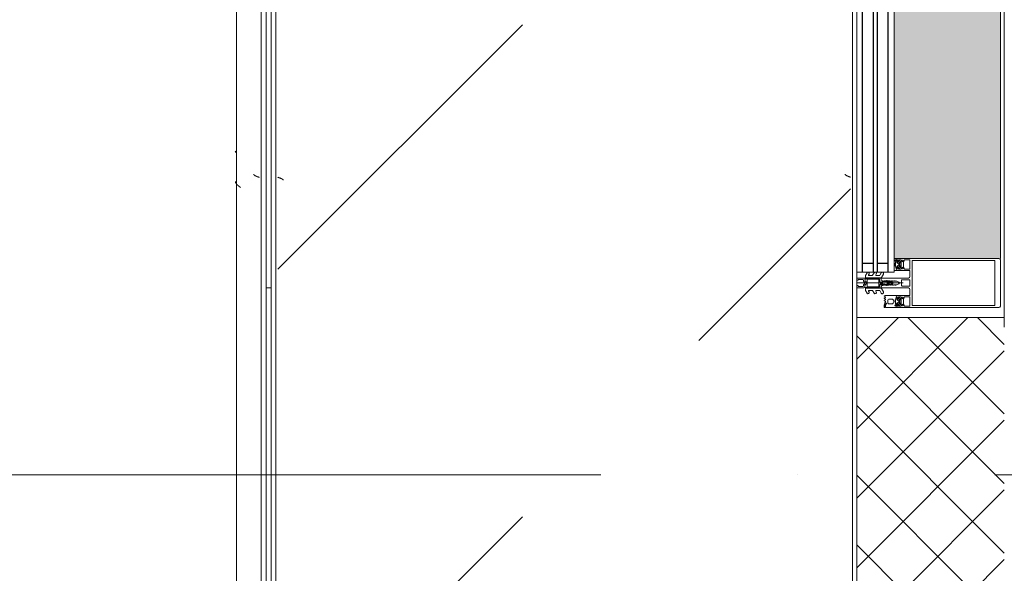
# Model space of a CAD drawing. Header units: millimetres. Extents: x -3267 to 40126, y 29201 to 102288.
# Tile 204 of 256: x 8825 to 9826, y 51319 to 51881. Entities that reach past the tile are written whole.
import ezdxf

# ---------------------------------------------------------------- set-up
doc = ezdxf.new("R2010")
doc.units = ezdxf.units.MM
doc.linetypes.add('4_ Штрихпунктир_ 10 х 2 мм', pattern=[1400, 1000, -200, 0, -200])
for name, color, linetype, lineweight in [('A-DETL-GENF-OTLN', 7, 'Continuous', 9), ('A-GLAZ-CURT-OTLN', 7, 'Continuous', 9), ('A-GLAZ-CWMG-OTLN', 7, 'Continuous', 9), ('A-WALL-____-MCUT', 7, 'Continuous', 9), ('A-WALL-____-OTLN', 7, 'Continuous', 9), ('A-WALL-____-PATT', 7, 'Continuous', 9), ('M-EQPM-____-OTLN', 7, 'Continuous', 9), ('S-GRID-____-OTLN', 7, 'Continuous', 9)]:
    doc.layers.add(name, color=color, linetype=linetype, lineweight=lineweight)

# ---------------------------------------------------------------- blocks, each defined once
blk = doc.blocks.new('АРФ_Витраж_Остекление - SI_38mm_TripGlz-5839709-ВКК_02_К1_З_ЭОМ_кабель_')
at = {"layer": 'A-GLAZ-CURT-OTLN', "color": 253, "true_color": 0xaaaaaa}
for p, q in [((-404, 0), (-404, -38)), ((-404, -38), (404, -38))]:
    blk.add_line(p, q, dxfattribs=at)
at = {"layer": 'A-GLAZ-CURT-OTLN', "color": 253, "lineweight": 25, "true_color": 0xaaaaaa}
for p, q in [((-404, -6), (404, -6)), ((-395, -6), (-395, -17)), ((-404, -17), (404, -17)), ((-404, -21), (404, -21)), ((-395, -21), (-395, -32)), ((-404, -32), (404, -32))]:
    blk.add_line(p, q, dxfattribs=at)
blk = doc.blocks.new('Rectangular Mullion - FWS-50-HI_Mull_CovCap-20mm_Mull-105mm_zoloto-5843217-ВКК_02_К1_З_ЭОМ_кабель_')
at = {"layer": 'A-GLAZ-CWMG-OTLN', "true_color": 0xf8f3e1}
blk.add_hatch(color=7, dxfattribs=at).paths.add_polyline_path([(8096, 51920), (8096, 52700), (7988, 52700), (7988, 51920), (8080.3, 51920)])
at = {"layer": 'A-GLAZ-CWMG-OTLN', "color": 253, "true_color": 0xaaaaaa}
blk.add_line((8096, 51920), (8096, 52700), dxfattribs=at)
blk = doc.blocks.new('Rectangular Mullion - HI_CovCap-20mm_Mull-105mm-V275-ВКК_02_К1_З_ЭОМ_кабель_')
at = {"layer": 'A-DETL-GENF-OTLN', "color": 253, "true_color": 0xaaaaaa}
for p, q in [((-25, 144.5), (-25, 130.7)), ((23.5, 146), (-23.5, 146)), ((25, 130.7), (25, 144.5)), ((-25, 136), (-25, 59.4)), ((-22.9, 135.4), (-22.9, 59.4)), ((22.9, 136), (22.9, 59.4)), ((25, 136), (25, 59.4)), ((-12.6, 53.5), (-12.6, 41.4)), ((-5, 25.5), (-5, 52.5)), ((-3.2, 46.1), (-3.2, 53.5)), ((-2.7, 54), (2.7, 54)), ((3.2, 53.5), (3.2, 46.1)), ((5, 52.5), (5, 25.5)), ((12.6, 41.4), (12.6, 53.5)), ((-22.3, 40.8), (-22.9, 40.8)), ((-22.9, 40.2), (-21.6, 40.2)), ((-21.8, 44.5), (-22.6, 43.5)), ((-22.2, 46.3), (-21.2, 47.4)), ((-21.2, 42.9), (-21.2, 41.7)), ((-19.5, 43.4), (-20.7, 43.4)), ((-20.7, 41.2), (-20.4, 41.2)), ((-20.5, 47.7), (-17.1, 47.7)), ((-20.2, 41.3), (-19.2, 43)), ((-17.6, 44), (-20, 44)), ((-18.4, 43), (-17.4, 41.3)), ((-16.9, 43.4), (-18.1, 43.4)), ((-17.2, 41.2), (-16.9, 41.2)), ((-16.4, 47.4), (-15.4, 46.3)), ((-16.4, 41.7), (-16.4, 42.9)), ((-15, 43.5), (-15.8, 44.5)), ((-14.6, 40.8), (-15.3, 40.8)), ((2.7, 45.6), (-2.7, 45.6)), ((0, 47.3), (0, 0)), ((14.6, 40.8), (15.3, 40.8)), ((15, 43.5), (15.8, 44.5)), ((15.4, 46.3), (16.4, 47.4)), ((16.4, 41.7), (16.4, 42.9)), ((16.9, 43.4), (18.1, 43.4)), ((17.2, 41.2), (16.9, 41.2)), ((17.1, 47.7), (20.5, 47.7)), ((18.4, 43), (17.4, 41.3)), ((17.6, 44), (20, 44)), ((20.2, 41.3), (19.2, 43)), ((19.5, 43.4), (20.7, 43.4)), ((20.7, 41.2), (20.4, 41.2)), ((21.2, 47.4), (22.2, 46.3)), ((21.2, 42.9), (21.2, 41.7)), ((22.9, 40.2), (21.6, 40.2)), ((21.8, 44.5), (22.6, 43.5)), ((22.3, 40.8), (22.9, 40.8)), ((-23.1, 29.3), (-20.9, 30.3)), ((-22.3, 39.6), (-22.6, 39.1)), ((-21.2, 32.6), (-21.2, 35.6)), ((-21.1, 39.6), (-21.1, 39.8)), ((-20.5, 39.5), (-20.7, 39.4)), ((-17.4, 31.6), (-20.2, 31.6)), ((-20, 39.2), (-20, 39.3)), ((-19.3, 39.2), (-19.5, 39.1)), ((-19.2, 37.6), (-18.4, 37.6)), ((-18.8, 39), (-18.8, 39.2)), ((-18.2, 39.2), (-18.3, 39.1)), ((-17.6, 39.2), (-17.7, 39.3)), ((-17, 39.6), (-17.1, 39.4)), ((-16.5, 39.7), (-16.6, 39.7)), ((-16.4, 35.6), (-16.4, 32.6)), ((-2.2, 31), (-2.4, 30.9)), ((-2.4, 30.5), (-2.2, 30.4)), ((-1.9, 34.5), (-2.1, 32.8)), ((-0.9, 36.5), (-1.7, 35.1)), ((-1.3, 33.7), (-1.3, 33.8)), ((-1.2, 31.1), (0.7, 31.1)), ((-1.1, 34.5), (-0.4, 35.7)), ((-0.6, 32.5), (-0.6, 32.4)), ((0.8, 33), (-0.1, 33)), ((0.4, 35.7), (1.1, 34.5)), ((0.6, 32.3), (0.9, 32.3)), ((1, 31.8), (0.7, 32.1)), ((1.7, 35.1), (0.9, 36.5)), ((1.3, 33.8), (1.3, 33.7)), ((2.1, 32.8), (1.9, 34.5)), ((2.5, 30.9), (2.2, 31)), ((2.3, 30.4), (2.5, 30.5)), ((16.5, 39.7), (16.6, 39.7)), ((17, 39.6), (17.1, 39.4)), ((17.6, 39.2), (17.7, 39.3)), ((18.2, 39.2), (18.3, 39.1)), ((18.8, 39), (18.8, 39.2)), ((19.3, 39.2), (19.5, 39.1)), ((20, 39.2), (20, 39.3)), ((20.5, 39.5), (20.7, 39.4)), ((21.1, 39.6), (21.1, 39.8)), ((22.3, 39.6), (22.6, 39.1)), ((-24.8, 29.2), (-23.5, 29.2)), ((-24.8, 28.3), (-24.8, 28.2)), ((-24.6, 28), (-23.9, 28)), ((-23.6, 28.9), (-24.2, 28.9)), ((-18.4, 29), (-18, 28.1)), ((-17.4, 28.1), (-17, 29)), ((-16.2, 29), (-15.8, 28.1)), ((-15.2, 28.1), (-14.8, 29)), ((-14, 29), (-13.6, 28.1)), ((-7.7, 23.5), (-10.3, 25)), ((-9.1, 27.2), (-5.6, 25.2)), ((-7.5, 19.8), (-7.5, 23.1)), ((-5.4, 9.3), (-5.4, 24.8)), ((-3.5, 25), (-4.5, 25)), ((-3.9, 22), (-3.9, 11)), ((-3.4, 22.5), (3.4, 22.5)), ((-3.3, 23.5), (-1.9, 23.5)), ((-1.7, 23.7), (-1.7, 24.9)), ((-1.4, 24.5), (-1.4, 24)), ((0.3, 26.2), (-1.1, 26.2)), ((-1.1, 23.8), (-0.5, 24.2)), ((0.4, 25), (0.2, 25)), ((0.3, 25.3), (0.6, 25.5)), ((0.5, 24.2), (1.4, 23.6)), ((1.9, 23.5), (3.3, 23.5)), ((4.5, 25), (3.5, 25)), ((3.9, 11), (3.9, 22)), ((4.3, 22.5), (4.3, 9.4)), ((5.4, 24.8), (5.4, 9.3)), ((5.7, 25.2), (9.1, 27.2)), ((7.5, 23.1), (7.5, 19.8)), ((10.3, 25), (7.8, 23.5)), ((-7.7, 16.2), (-10.4, 17.8)), ((-7.6, 8.9), (-10.4, 10.5)), ((-9.1, 19.9), (-8.2, 19.4)), ((-9.1, 12.6), (-8.2, 12.1)), ((-7.5, 12.6), (-7.5, 15.8)), ((3.4, 10.5), (-3.4, 10.5)), ((7.5, 15.8), (7.5, 12.6)), ((10.4, 10.5), (7.6, 8.9)), ((10.4, 17.8), (7.8, 16.2)), ((8.3, 19.4), (9.1, 19.9)), ((8.3, 12.1), (9.1, 12.6)), ((-5.9, 8.8), (-7.4, 8.8)), ((-5, 1), (-5, 6.7)), ((-2.7, 8.4), (-4, 8.4)), ((-3.7, 1.7), (-3.7, 6)), ((-2.7, 7), (-2.1, 7)), ((-1.7, 9), (-2, 8.7)), ((-1.4, 7.3), (-0.7, 8)), ((0.7, 8), (1.4, 7.3)), ((2, 8.7), (1.7, 9)), ((2.1, 7), (2.7, 7)), ((3.3, 8.4), (2.7, 8.4)), ((3.7, 6), (3.7, 1.7)), ((7.4, 8.8), (5.9, 8.8))]:
    blk.add_line(p, q, dxfattribs=at)
at = {"layer": 'A-DETL-GENF-OTLN', "color": 253, "true_color": 0xaaaaaa, "flags": 128}
for points in [[(22.9, 130.7), (22.9, 140.2), (-22.9, 140.2), (-22.9, 130.7)], [(-19.1, 45.1), (-23.5, 45.1), (-23.5, 42.4), (-22.3, 42.4), (-22.3, 41.8), (-23.1, 41), (-25, 41), (-25, 57.8), (-25, 61)], [(22.9, 61), (22.9, 57.8), (22.9, 56.3), (11.2, 56.3), (-11.2, 56.3), (-22.9, 56.3), (-22.9, 57.8), (-22.9, 61)], [(25, 61), (25, 57.8), (25, 41), (23.1, 41), (22.3, 41.8), (22.3, 42.4), (23.5, 42.4), (23.5, 45.1), (19.1, 45.1)], [(-19.1, 54), (-23.5, 54), (-23.5, 48.3), (-22.3, 48.3), (-22.3, 47.7), (-22.9, 47.1)], [(-14.7, 47.1), (-15.3, 47.7), (-15.3, 48.3), (-14.1, 48.3), (-14.1, 54), (-18.6, 54)], [(-6.5, 54), (-11.2, 54), (-12.1, 54)], [(12.1, 54), (11.2, 54), (6.5, 54)], [(18.6, 54), (14.1, 54), (14.1, 48.3), (15.3, 48.3), (15.3, 47.7), (14.7, 47.1)], [(22.9, 47.1), (22.3, 47.7), (22.3, 48.3), (23.5, 48.3), (23.5, 54), (19.1, 54)], [(-23.5, 40.8), (-25, 40.8), (-25, 29.4)], [(-22.5, 43.1), (-22, 42.8), (-22, 42.7)], [(-13.1, 40.9), (-14.4, 40.9), (-15.3, 41.8), (-15.3, 42.4), (-14.1, 42.4), (-14.1, 45.1), (-18.6, 45.1)], [(-16, 40.2), (-14.7, 40.1), (-16, 40.1), (-16, 39.9)], [(-15.6, 42.7), (-15.6, 42.8), (-15.1, 43.1)], [(-13, 28.1), (-12.6, 28.9), (-12.6, 40.8), (-14, 40.8)], [(-0.9, 42.8), (-2, 40.8), (-2, 39.8), (-2.5, 39.5), (-2, 39.3), (-2, 38), (-2.5, 37.7), (-2, 37.5), (-2, 36.2), (-2.5, 35.9), (-2, 35.7), (-2, 34.4), (-2.5, 34.1), (-2, 33.9), (-2, 32.6), (-2.5, 32.3), (-2, 32.1), (-2, 30.8), (-2.5, 30.5), (-2, 30.3), (-2, 29), (-2.5, 28.7), (-2, 28.5), (-2, 27.2), (-2.5, 26.9), (-2.5, 26)], [(2.5, 26), (2, 26.3), (2, 27.5), (2.5, 27.8), (2, 28.1), (2, 29.3), (2.5, 29.6), (2, 29.9), (2, 31.1), (2.5, 31.4), (2, 31.7), (2, 32.9), (2.5, 33.2), (2, 33.5), (2, 34.7), (2.5, 35), (2, 35.3), (2, 36.5), (2.5, 36.8), (2, 37.1), (2, 38.3), (2.5, 38.6), (2, 38.9), (2, 40.8), (0.9, 42.8)], [(12.6, 38), (12.6, 40.8), (14, 40.8)], [(18.6, 45.1), (14.1, 45.1), (14.1, 42.4), (15.3, 42.4), (15.3, 41.8), (14.4, 40.9), (13.1, 40.9)], [(16, 40.2), (14.7, 40.1), (16, 40.1), (16, 39.9)], [(15.6, 42.7), (15.6, 42.8), (15.1, 43.1)], [(22.5, 43.1), (22, 42.8), (22, 42.7)], [(23.5, 40.8), (25, 40.8), (25, 38)], [(-0.3, 32), (0.1, 31.7), (-1.2, 31.6)], [(0.4, 31.8), (0.4, 31.9), (0.4, 32.1)], [(-3.4, 25), (-5, 25), (-5, 9.1)], [(-4.5, 9), (-4.3, 11), (-4.3, 22.5)], [(-1.6, 25.3), (-1.2, 25.6), (-0.2, 25.7), (-0.4, 25.6), (-1.3, 24.8)], [(-0.1, 25.3), (-0.1, 25.4), (0, 25.4)], [(5, 1), (5, 25), (3.4, 25)], [(-2.6, 1), (-2.6, 1.4), (-3.4, 1.4)], [(3.4, 1.4), (2.7, 1.4), (2.7, 1)]]:
    blk.add_lwpolyline(points, dxfattribs=at)
blk.add_lwpolyline([(0, 37), (0, 35.9)], close=True, dxfattribs=at)
at = {"layer": 'A-DETL-GENF-OTLN', "color": 253, "true_color": 0xaaaaaa}
for centre, radius, start, end in [((-23.5, 144.5), 1.5, 90, 180), ((23.5, 144.5), 1.5, 360, 90), ((-18.8, 53.9), 0.256, 12.6804, 167.3196), ((-12.1, 53.5), 0.5, 90, 180), ((-6.5, 52.5), 1.5, 360, 90), ((-2.7, 53.5), 0.5, 90, 180), ((2.7, 53.5), 0.5, 0, 90), ((6.5, 52.5), 1.5, 90, 180), ((12.1, 53.5), 0.5, 0, 90), ((18.8, 53.9), 0.256, 12.6804, 167.3196), ((-23.2, 40.8), 0.3, 180, 0), ((-22.9, 39.5), 0.65, 90, 270), ((-22.6, 46.7), 0.5, 135, 315), ((-22.3, 43.3), 0.3, 140.0103, 239.9951), ((-22.3, 41.1), 0.3, 270.9052, 359.9815), ((-21.4, 39.1), 1, 90.8272, 149.9977), ((-19, 41.9), 3.14, 165.4979, 194.5021), ((-21.2, 44), 0.8, 22.6156, 140.0033), ((-21.6, 39.7), 0.5, 54.9221, 90), ((-21.4, 39.7), 0.339, 3.0025, 90.8217), ((-18.8, 43.7), 4.4, 234.9221, 305.8412), ((-20.5, 46.7), 1, 90, 135), ((-20.7, 42.9), 0.5, 89.9899, 180.0101), ((-20.7, 41.7), 0.5, 179.9897, 270.0103), ((-20, 44.5), 0.5, 202.6224, 269.9997), ((-20.4, 41.5), 0.3, 269.9879, 330.0064), ((-19.5, 43.1), 0.3, 329.9976, 90.0064), ((-18.8, 45), 0.256, 12.6804, 167.3196), ((-18.1, 43.1), 0.3, 89.9987, 209.9973), ((-17.6, 44.5), 0.5, 269.9988, 337.3791), ((-17.2, 41.5), 0.3, 209.995, 270.0107), ((-16.4, 44), 0.8, 40.0031, 157.3772), ((-17.1, 46.7), 1, 45, 90), ((-16.9, 42.9), 0.5, 0.0092, 89.9908), ((-16.9, 41.7), 0.5, 270.009, 359.991), ((-16, 39.9), 0.3, 90, 125.8412), ((-18.6, 41.9), 3.14, 346.8025, 14.483), ((-15.3, 41.1), 0.3, 166.8025, 270), ((-15, 46.7), 0.5, 225, 45), ((-15.2, 43.3), 0.3, 299.9983, 40.0113), ((-14.8, 40.5), 0.33, 270, 54.9099), ((-14.7, 40.6), 0.5, 269.9912, 352.8263), ((-14, 40.5), 0.3, 90.003, 172.8115), ((-13.1, 41.4), 0.5, 270, 0), ((-2.7, 46.1), 0.5, 180, 270), ((0, 42.3), 1, 30, 150), ((2.7, 46.1), 0.5, 270, 0), ((13.1, 41.4), 0.5, 180, 270), ((14, 40.5), 0.3, 7.1885, 89.997), ((14.7, 40.6), 0.5, 187.1737, 270.0088), ((15, 46.7), 0.5, 135, 315), ((14.8, 40.5), 0.33, 125.0901, 270), ((15.3, 43.3), 0.3, 139.9887, 240.0017), ((15.3, 41.1), 0.3, 270, 13.1975), ((18.6, 41.9), 3.14, 165.517, 193.1975), ((16.4, 44), 0.8, 22.6228, 139.9969), ((16, 39.9), 0.3, 54.1588, 90), ((18.8, 43.7), 4.4, 234.1588, 305.0779), ((17.1, 46.7), 1, 90, 135), ((16.9, 42.9), 0.5, 90.0092, 179.9908), ((16.9, 41.7), 0.5, 180.009, 269.991), ((17.6, 44.5), 0.5, 202.6209, 270.0012), ((17.2, 41.5), 0.3, 269.9893, 330.005), ((18.1, 43.1), 0.3, 330.0027, 90.0013), ((18.8, 45), 0.256, 12.6804, 167.3196), ((19.5, 43.1), 0.3, 89.9936, 210.0024), ((20, 44.5), 0.5, 270.0003, 337.3776), ((20.4, 41.5), 0.3, 209.9936, 270.0121), ((21.2, 44), 0.8, 39.9967, 157.3844), ((20.5, 46.7), 1, 45, 90), ((20.7, 42.9), 0.5, 359.9899, 90.0101), ((20.7, 41.7), 0.5, 269.9897, 0.0103), ((21.4, 39.7), 0.339, 89.1783, 176.9975), ((21.6, 39.7), 0.5, 90, 125.0779), ((21.4, 39.1), 1, 30.0023, 89.1728), ((19, 41.9), 3.14, 345.4979, 14.5021), ((22.3, 41.1), 0.3, 180.0185, 269.0948), ((22.6, 46.7), 0.5, 225, 45), ((22.4, 43.3), 0.3, 300.0049, 39.9897), ((23.2, 40.8), 0.3, 180, 0), ((22.9, 39.5), 0.65, 270, 90), ((-22.9, 39.3), 0.4, 270, 330.0063), ((-19.2, 35.6), 2, 89.9974, 180.0026), ((-20.2, 32.6), 1, 179.9928, 270.0072), ((-20.8, 39.6), 0.272, 183.0147, 299.989), ((-20.7, 29.9), 0.35, 298.0748, 113.9984), ((-20.3, 39.2), 0.316, 18.0033, 119.993), ((-19.7, 39.3), 0.3, 197.9991, 314.9995), ((-19.1, 39), 0.316, 32.9896, 135.009), ((-18.5, 39.2), 0.3, 213.0015, 329.9997), ((-18.4, 35.6), 2, 0.0021, 89.9979), ((-17.9, 39.1), 0.316, 48.0026, 149.9974), ((-17.4, 39.4), 0.3, 227.9972, 345.0045), ((-17.4, 32.6), 1, 270.0013, 359.9987), ((-16.7, 39.5), 0.3, 63.0032, 164.9985), ((-16.3, 39.9), 0.3, 243.009, 359.9888), ((-2.3, 30.7), 0.2, 120, 240), ((17.8, 30.3), 20, 173, 178.0497), ((17.8, 30.3), 20, 179.7236, 190.22), ((-0.4, 34.3), 1.5, 150, 173), ((46.6, 30.3), 48, 176, 178.2341), ((-1.2, 31.8), 0.2, 178.2341, 270), ((-1.2, 30.9), 0.2, 90, 179.3132), ((46.6, 30.3), 48, 179.3132, 184.7125), ((0.3, 33.7), 1.6, 150, 176), ((0, 36), 1, 90.0286, 150), ((-0.1, 32.5), 0.5, 90, 180), ((-0.1, 32.4), 0.5, 180, 240), ((0, 35.4), 0.5, 90.0573, 150), ((0, 36), 1, 30, 89.9714), ((0, 35.4), 0.5, 30, 89.9427), ((0.2, 31.9), 0.2, 240, 0), ((0.2, 31.8), 0.2, 270, 0), ((0.6, 32.1), 0.2, 90, 180), ((0.6, 31.9), 0.2, 45, 180), ((0.7, 31.5), 0.4, 270, 45), ((0.8, 33.5), 0.5, 270, 3.8302), ((0.9, 31.8), 0.5, 1.777, 90), ((-0.3, 33.7), 1.6, 4, 30), ((-46.5, 30.3), 48, 354.4962, 1.777), ((-46.5, 30.3), 48, 3.8302, 4), ((0.4, 34.3), 1.5, 7, 30), ((-17.7, 30.3), 20, 349.78, 0.2764), ((-17.7, 30.3), 20, 1.9503, 7), ((2.4, 30.7), 0.2, 300, 60), ((16.3, 39.9), 0.3, 180.0112, 296.991), ((16.7, 39.5), 0.3, 15.0015, 116.9968), ((17.4, 39.4), 0.3, 194.9955, 312.0028), ((17.9, 39.1), 0.316, 30.0026, 131.9974), ((18.5, 39.2), 0.3, 210.0003, 326.9985), ((19.1, 39), 0.316, 44.991, 147.0104), ((19.7, 39.3), 0.3, 225.0005, 342.0009), ((20.3, 39.2), 0.316, 60.007, 161.9967), ((20.8, 39.6), 0.272, 240.011, 356.9853), ((22.9, 39.3), 0.4, 209.9937, 270), ((-24.8, 29.4), 0.2, 180.0083, 269.9961), ((-24.2, 28.3), 0.6, 89.9898, 180.0124), ((-24.6, 28.2), 0.2, 179.962, 270.0227), ((-23.9, 38.7), 10.7, 270.0006, 296.6602), ((-23.6, 35.2), 6.3, 270.0004, 298.0721), ((-23.5, 30.2), 1, 270.0045, 293.9938), ((-18.9, 28.7), 0.51, 31.8069, 116.6614), ((-17.7, 28.3), 0.3, 209.9964, 330.0036), ((-16.6, 28.8), 0.41, 29.9985, 150.0015), ((-15.5, 28.3), 0.3, 209.9964, 330.0036), ((-14.4, 28.8), 0.41, 30.0052, 149.9948), ((-13.3, 28.3), 0.3, 209.9964, 330.0036), ((-9.7, 26.1), 1.3, 154.4117, 240), ((-9.7, 26), 1.3, 60, 150), ((-9.7, 18.8), 1.3, 60, 150), ((-8, 23.1), 0.5, 360, 60), ((-5.9, 24.8), 0.5, 360, 60), ((-4.5, 25.5), 0.5, 180, 270), ((-3.3, 22.5), 1, 90, 180), ((-3.4, 22), 0.5, 90, 180), ((-3.5, 26), 1, 270, 0), ((-3.4, 26.5), 1.5, 270, 10.22), ((-1.9, 23.7), 0.2, 270, 0), ((-1.2, 24.9), 0.5, 135, 180), ((-0.9, 24.5), 0.5, 135, 180), ((-1.2, 24), 0.2, 180, 300), ((-1.1, 26.4), 0.2, 184.7125, 270), ((-1, 25.5), 0.2, 90, 135), ((-0.4, 25.4), 0.2, 90, 135), ((0, 23.3), 1, 60, 120), ((-0.3, 25.4), 0.2, 360, 90), ((-0.2, 25.5), 0.2, 360, 90), ((0.2, 25.3), 0.3, 180, 270), ((0.2, 25.4), 0.2, 180, 315), ((0.3, 25.8), 0.4, 315, 90), ((0.4, 25.8), 0.8, 270, 354.4962), ((1.9, 24.5), 1, 240, 270), ((3.4, 26.5), 1.5, 169.78, 270), ((3.5, 26), 1, 180, 270), ((3.3, 22.5), 1, 360, 90), ((3.4, 22), 0.5, 360, 90), ((4.5, 25.5), 0.5, 270, 360), ((5.9, 24.8), 0.5, 120, 180), ((8, 23.1), 0.5, 120, 180), ((9.7, 26), 1.3, 30, 120), ((9.7, 18.8), 1.3, 30, 120), ((9.7, 26.1), 1.3, 300, 25.5883), ((-9.8, 18.8), 1.2, 150, 240), ((-9.8, 11.5), 1.2, 150, 240), ((-9.7, 11.5), 1.3, 60, 150), ((-8, 19.8), 0.5, 240, 0), ((-8, 12.6), 0.5, 240, 0), ((-8, 15.8), 0.5, 360, 60), ((-3.4, 11), 0.5, 180, 270), ((3.4, 11), 0.5, 270, 0), ((8, 19.8), 0.5, 180, 300), ((8, 15.8), 0.5, 120, 180), ((8, 12.6), 0.5, 180, 300), ((9.7, 11.5), 1.3, 30, 120), ((9.8, 18.8), 1.2, 300, 30), ((9.8, 11.5), 1.2, 300, 30), ((-7.4, 9.3), 0.5, 240, 270), ((-5.9, 9.3), 0.5, 270, 0), ((-4, 9.1), 1, 180, 216.8699), ((-4, 6.7), 1, 143.1301, 180), ((-4, 1), 1, 180, 270), ((-5.6, 7.9), 1, 323.1301, 36.8699), ((-4, 8.9), 0.5, 174, 270), ((-2.7, 6), 1, 90, 180), ((-3.4, 1.7), 0.3, 180, 270), ((-3.6, 1), 1, 270, 0), ((-2.7, 9.4), 1, 270, 315), ((-2.1, 8), 1, 270, 315), ((0, 7.3), 2.4, 45, 135), ((0, 7.3), 1, 45, 135), ((2.1, 8), 1, 225, 270), ((2.7, 9.4), 1, 225, 270), ((2.7, 6), 1, 360, 90), ((3.7, 1), 1, 180, 270), ((3.3, 9.4), 1, 270, 0), ((3.4, 1.7), 0.3, 270, 0), ((4, 1), 1, 270, 0), ((5.9, 9.3), 0.5, 180, 270), ((7.4, 9.3), 0.5, 270, 300)]:
    blk.add_arc(centre, radius, start, end, dxfattribs=at)
blk = doc.blocks.new('FP_612-ВКК_02_К1_З_ЭОМ_кабель_')
at = {"layer": 'M-EQPM-____-OTLN', "color": 7, "true_color": 0xffffff}
for p, q in [((1589.4, 582.5), (1589.3, 582.5)), ((1589.5, 582.5), (1589.4, 582.5)), ((1589.4, 582.5), (1589.4, 582.5)), ((1589.6, 582.5), (1589.5, 582.5)), ((1589.5, 582.5), (1589.5, 582.5)), ((1589.7, 582.6), (1589.6, 582.6)), ((1589.6, 582.6), (1589.6, 582.5)), ((1589.8, 582.6), (1589.7, 582.6)), ((1589.7, 582.6), (1589.7, 582.6)), ((1589.9, 582.7), (1589.8, 582.7)), ((1589.8, 582.7), (1589.8, 582.6)), ((1590, 582.8), (1589.9, 582.7)), ((1589.9, 582.7), (1589.9, 582.7)), ((1590.1, 582.9), (1590, 582.8)), ((1590, 582.8), (1590, 582.8)), ((1590.2, 583), (1590.1, 582.9)), ((1590.1, 582.9), (1590.1, 582.9)), ((1590.3, 583.1), (1590.2, 583)), ((1590.2, 583), (1590.2, 583)), ((1590.4, 583.3), (1590.3, 583.2)), ((1590.3, 583.2), (1590.3, 583.2)), ((1590.3, 583.2), (1590.3, 583.1)), ((1590.5, 583.4), (1590.4, 583.4)), ((1590.4, 583.4), (1590.4, 583.3)), ((1590.6, 583.6), (1590.5, 583.5)), ((1590.5, 583.5), (1590.5, 583.4)), ((1590.7, 583.8), (1590.6, 583.7)), ((1590.6, 583.7), (1590.6, 583.6)), ((1590.8, 583.9), (1590.7, 583.9)), ((1590.7, 583.9), (1590.7, 583.8)), ((1590.9, 584.1), (1590.8, 584)), ((1590.8, 584), (1590.8, 583.9)), ((1591, 584.3), (1590.9, 584.2)), ((1590.9, 584.2), (1590.9, 584.1)), ((1591.1, 584.5), (1591, 584.4)), ((1591, 584.4), (1591, 584.3)), ((1591.2, 584.7), (1591.1, 584.6)), ((1591.1, 584.6), (1591.1, 584.5)), ((1591.3, 585), (1591.2, 584.9)), ((1591.2, 584.9), (1591.2, 584.7)), ((1591.4, 585.2), (1591.3, 585.1)), ((1591.3, 585.1), (1591.3, 585)), ((1591.5, 585.4), (1591.4, 585.3)), ((1591.4, 585.3), (1591.4, 585.2)), ((1591.6, 585.7), (1591.5, 585.5)), ((1591.5, 585.5), (1591.5, 585.4)), ((1591.7, 585.9), (1591.6, 585.8)), ((1591.6, 585.8), (1591.6, 585.7)), ((1591.8, 586.2), (1591.7, 586)), ((1591.7, 586), (1591.7, 585.9)), ((1591.9, 586.4), (1591.8, 586.3)), ((1591.8, 586.3), (1591.8, 586.2)), ((1592, 586.7), (1591.9, 586.5)), ((1591.9, 586.5), (1591.9, 586.4)), ((1592.1, 587.1), (1592, 586.9)), ((1592, 586.9), (1592, 586.8)), ((1592, 586.8), (1592, 586.7)), ((1592.2, 587.3), (1592.1, 587.2)), ((1592.1, 587.2), (1592.1, 587.1)), ((1592.3, 587.6), (1592.2, 587.5)), ((1592.2, 587.5), (1592.2, 587.3)), ((1592.4, 587.9), (1592.3, 587.7)), ((1592.3, 587.7), (1592.3, 587.6)), ((1592.4, 588), (1592.4, 587.9))]:
    blk.add_line(p, q, dxfattribs=at)
blk = doc.blocks.new('FP_613-ВКК_02_К1_З_ЭОМ_кабель_')
at = {"layer": 'M-EQPM-____-OTLN', "color": 7, "true_color": 0xffffff}
for p, q in [((1594.1, 10.2), (1594, 10.1)), ((1594, 10.1), (1594, 10)), ((1594.2, 10.3), (1594.1, 10.2)), ((1594.1, 10.2), (1594.1, 10.2)), ((1594.3, 10.5), (1594.2, 10.4)), ((1594.2, 10.4), (1594.2, 10.3)), ((1594.4, 10.7), (1594.3, 10.6)), ((1594.3, 10.6), (1594.3, 10.5)), ((1594.5, 10.9), (1594.4, 10.8)), ((1594.4, 10.8), (1594.4, 10.8)), ((1594.4, 10.8), (1594.4, 10.7)), ((1594.6, 11.1), (1594.5, 11)), ((1594.5, 11), (1594.5, 10.9)), ((1594.7, 11.2), (1594.6, 11.1)), ((1594.6, 11.1), (1594.6, 11.1)), ((1594.8, 11.3), (1594.7, 11.2)), ((1594.7, 11.2), (1594.7, 11.2)), ((1594.9, 11.4), (1594.8, 11.4)), ((1594.8, 11.4), (1594.8, 11.3)), ((1595, 11.5), (1594.9, 11.4)), ((1594.9, 11.4), (1594.9, 11.4)), ((1595.1, 11.6), (1595, 11.5)), ((1595, 11.5), (1595, 11.5)), ((1595.2, 11.6), (1595.1, 11.6)), ((1595.1, 11.6), (1595.1, 11.6)), ((1595.3, 11.7), (1595.2, 11.7)), ((1595.2, 11.7), (1595.2, 11.6)), ((1595.4, 11.7), (1595.3, 11.7)), ((1595.3, 11.7), (1595.3, 11.7)), ((1595.5, 11.8), (1595.4, 11.7)), ((1595.4, 11.7), (1595.4, 11.7)), ((1595.6, 11.8), (1595.5, 11.8)), ((1595.5, 11.8), (1595.5, 11.8)), ((1592.6, 6.5), (1592.5, 6.4)), ((1592.5, 6.4), (1592.5, 6.3)), ((1592.7, 6.8), (1592.6, 6.7)), ((1592.6, 6.7), (1592.6, 6.5)), ((1592.8, 7.1), (1592.7, 6.9)), ((1592.7, 6.9), (1592.7, 6.8)), ((1592.9, 7.3), (1592.8, 7.2)), ((1592.8, 7.2), (1592.8, 7.1)), ((1593, 7.6), (1592.9, 7.5)), ((1592.9, 7.5), (1592.9, 7.3)), ((1593.1, 7.9), (1593, 7.7)), ((1593, 7.7), (1593, 7.6)), ((1593.2, 8.1), (1593.1, 8)), ((1593.1, 8), (1593.1, 7.9)), ((1593.3, 8.4), (1593.2, 8.2)), ((1593.2, 8.2), (1593.2, 8.1)), ((1593.4, 8.6), (1593.3, 8.5)), ((1593.3, 8.5), (1593.3, 8.4)), ((1593.5, 8.9), (1593.4, 8.7)), ((1593.4, 8.7), (1593.4, 8.6)), ((1593.6, 9.1), (1593.5, 9)), ((1593.5, 9), (1593.5, 8.9)), ((1593.7, 9.3), (1593.6, 9.2)), ((1593.6, 9.2), (1593.6, 9.1)), ((1593.8, 9.5), (1593.7, 9.4)), ((1593.7, 9.4), (1593.7, 9.3)), ((1593.9, 9.8), (1593.8, 9.6)), ((1593.8, 9.6), (1593.8, 9.5)), ((1594, 10), (1593.9, 9.9)), ((1593.9, 9.9), (1593.9, 9.8))]:
    blk.add_line(p, q, dxfattribs=at)
blk = doc.blocks.new('ПР_Низ пояс - Тип 1-V611-ВКК_02_К1_З_ЭОМ_кабель_')
at = {"layer": 'M-EQPM-____-OTLN', "true_color": 0xffffff}
h = blk.add_hatch(dxfattribs=at)
h.set_pattern_fill('FP_233', style=0, pattern_type=2)
h.set_pattern_definition([(135, (-49910, 6950), (-1000, 1e-13), [50, -1364.214]), (135, (-49410, 6950), (-1000, 1e-13), [50, -1364.214]), (135, (-49410, 7450), (-1000, 1e-13), [50, -1364.214]), (135, (-50124.64, 7664.64), (-1000, 1e-13), [403.55, -1010.664]), (135, (-49624.64, 7664.64), (-1000, 1e-13), [403.55, -1010.664]), (135, (-50124.64, 7164.64), (-1000, 1e-13), [403.55, -1010.664]), (135, (-49624.64, 7164.64), (-1000, 1e-13), [453.55, -960.664])])
h.paths.add_polyline_path([(850, 470.8), (850, 6.3), (2400, 6.3), (2400, 588), (850, 588)])
at = {"layer": 'M-EQPM-____-OTLN', "color": 253, "true_color": 0xaaaaaa}
for p, q in [((850, 595), (2400, 595)), ((850, 590), (2400, 590)), ((850, 4.3), (2400, 4.3)), ((850, 0), (2400, 0))]:
    blk.add_line(p, q, dxfattribs=at)
for name in ['FP_612-ВКК_02_К1_З_ЭОМ_кабель_', 'FP_613-ВКК_02_К1_З_ЭОМ_кабель_']:
    blk.add_blockref(name, (0, 0), dxfattribs=at)
blk = doc.blocks.new('FP_615-ВКК_02_К1_З_ЭОМ_кабель_')
at = {"layer": 'M-EQPM-____-OTLN', "color": 7, "true_color": 0xffffff}
for p, q in [((743.6, 610.3), (743.5, 610.2)), ((743.5, 610.2), (743.5, 610.1)), ((743.7, 610.5), (743.6, 610.4)), ((743.6, 610.4), (743.6, 610.3)), ((743.8, 610.7), (743.7, 610.6)), ((743.7, 610.6), (743.7, 610.5)), ((743.9, 610.9), (743.8, 610.8)), ((743.8, 610.8), (743.8, 610.7)), ((744, 611.1), (743.9, 611)), ((743.9, 611), (743.9, 610.9)), ((744.1, 611.3), (744, 611.2)), ((744, 611.2), (744, 611.1)), ((744.2, 611.4), (744.1, 611.3)), ((744.1, 611.3), (744.1, 611.3)), ((744.3, 611.6), (744.2, 611.5)), ((744.2, 611.5), (744.2, 611.4)), ((744.4, 611.7), (744.3, 611.7)), ((744.3, 611.7), (744.3, 611.6)), ((744.5, 611.9), (744.4, 611.8)), ((744.4, 611.8), (744.4, 611.7)), ((744.6, 612), (744.5, 611.9)), ((744.5, 611.9), (744.5, 611.9)), ((744.7, 612.1), (744.6, 612)), ((744.6, 612), (744.6, 612)), ((744.8, 612.2), (744.7, 612.1)), ((744.7, 612.1), (744.7, 612.1)), ((744.9, 612.3), (744.8, 612.2)), ((744.8, 612.2), (744.8, 612.2)), ((745, 612.3), (744.9, 612.3)), ((744.9, 612.3), (744.9, 612.3)), ((745.1, 612.4), (745, 612.4)), ((745, 612.4), (745, 612.3)), ((745.2, 612.5), (745.1, 612.4)), ((745.1, 612.4), (745.1, 612.4)), ((745.3, 612.5), (745.2, 612.5)), ((745.2, 612.5), (745.2, 612.5)), ((745.4, 612.5), (745.3, 612.5)), ((745.3, 612.5), (745.3, 612.5)), ((745.4, 612.5), (745.4, 612.5)), ((742.4, 607.1), (742.3, 607)), ((742.5, 607.4), (742.4, 607.3)), ((742.4, 607.3), (742.4, 607.1)), ((742.6, 607.7), (742.5, 607.5)), ((742.5, 607.5), (742.5, 607.4)), ((742.7, 607.9), (742.6, 607.8)), ((742.6, 607.8), (742.6, 607.7)), ((742.8, 608.2), (742.7, 608.1)), ((742.7, 608.1), (742.7, 607.9)), ((742.9, 608.5), (742.8, 608.3)), ((742.8, 608.3), (742.8, 608.2)), ((743, 608.7), (742.9, 608.6)), ((742.9, 608.6), (742.9, 608.5)), ((743.1, 609), (743, 608.9)), ((743, 608.9), (743, 608.7)), ((743.2, 609.2), (743.1, 609.1)), ((743.1, 609.1), (743.1, 609)), ((743.3, 609.5), (743.2, 609.4)), ((743.2, 609.4), (743.2, 609.2)), ((743.4, 609.7), (743.3, 609.6)), ((743.3, 609.6), (743.3, 609.5)), ((743.5, 610.1), (743.4, 610)), ((743.4, 610), (743.4, 609.8)), ((743.4, 609.8), (743.4, 609.7))]:
    blk.add_line(p, q, dxfattribs=at)
blk = doc.blocks.new('FP_616-ВКК_02_К1_З_ЭОМ_кабель_')
at = {"layer": 'M-EQPM-____-OTLN', "color": 7, "true_color": 0xffffff}
for p, q in [((735.9, 630.2), (735.8, 630.1)), ((736, 630.3), (735.9, 630.2)), ((736.1, 630.3), (736, 630.3)), ((736.2, 630.4), (736.1, 630.3)), ((736.3, 630.5), (736.2, 630.4)), ((736.4, 630.5), (736.3, 630.5)), ((736.5, 630.6), (736.4, 630.5)), ((736.6, 630.7), (736.5, 630.6)), ((736.7, 630.8), (736.6, 630.7)), ((736.6, 630.7), (736.6, 630.7)), ((736.8, 630.8), (736.7, 630.8)), ((736.9, 630.8), (736.8, 630.8)), ((737, 630.9), (736.9, 630.8)), ((737.1, 630.9), (737, 630.9)), ((737.2, 631), (737.1, 630.9)), ((737.3, 631), (737.2, 631)), ((737.4, 631), (737.3, 631)), ((737.5, 631.1), (737.4, 631)), ((737.6, 631.1), (737.5, 631.1)), ((737.7, 631.1), (737.6, 631.1)), ((737.8, 631.1), (737.7, 631.1)), ((737.9, 631.1), (737.8, 631.1)), ((738, 631.1), (737.9, 631.1)), ((738.1, 631.2), (738, 631.1)), ((738.2, 631.2), (738.1, 631.2)), ((732.2, 626.1), (732.1, 626)), ((732.3, 626.3), (732.2, 626.1)), ((732.4, 626.4), (732.3, 626.3)), ((732.5, 626.5), (732.4, 626.4)), ((732.6, 626.6), (732.5, 626.5)), ((732.7, 626.8), (732.6, 626.6)), ((732.8, 626.9), (732.7, 626.8)), ((732.9, 627), (732.8, 626.9)), ((733, 627.2), (732.9, 627.1)), ((732.9, 627.1), (732.9, 627)), ((733.1, 627.4), (733, 627.2)), ((733.2, 627.5), (733.1, 627.4)), ((733.3, 627.6), (733.2, 627.5)), ((733.4, 627.7), (733.3, 627.6)), ((733.5, 627.8), (733.4, 627.7)), ((733.6, 628), (733.5, 627.8)), ((733.7, 628.1), (733.6, 628)), ((733.8, 628.2), (733.7, 628.1)), ((733.9, 628.3), (733.8, 628.2)), ((734, 628.4), (733.9, 628.3)), ((734.1, 628.5), (734, 628.4)), ((734.2, 628.6), (734.1, 628.5)), ((734.3, 628.7), (734.2, 628.6)), ((734.4, 628.9), (734.3, 628.7)), ((734.5, 629), (734.4, 628.9)), ((734.6, 629.1), (734.5, 629)), ((734.7, 629.2), (734.6, 629.1)), ((734.8, 629.3), (734.7, 629.2)), ((734.9, 629.4), (734.8, 629.3)), ((735, 629.4), (734.9, 629.4)), ((735.1, 629.5), (735, 629.4)), ((735.2, 629.6), (735.1, 629.5)), ((735.3, 629.7), (735.2, 629.6)), ((735.4, 629.8), (735.3, 629.7)), ((735.5, 629.9), (735.4, 629.8)), ((735.6, 630), (735.5, 629.9)), ((735.7, 630), (735.6, 630)), ((735.8, 630.1), (735.7, 630))]:
    blk.add_line(p, q, dxfattribs=at)
blk = doc.blocks.new('ПР_Перед пояса - Тип 1-V614-ВКК_02_К1_З_ЭОМ_кабель_')
at = {"layer": 'M-EQPM-____-OTLN', "color": 253, "true_color": 0xaaaaaa}
for p, q in [((0, 630), (1550, 630)), ((0, 605), (1550, 605)), ((0, 600), (1550, 600))]:
    blk.add_line(p, q, dxfattribs=at)
for name in ['FP_616-ВКК_02_К1_З_ЭОМ_кабель_', 'FP_615-ВКК_02_К1_З_ЭОМ_кабель_']:
    blk.add_blockref(name, (0, 0), dxfattribs=at)
blk = doc.blocks.new('FP_1165-ВКК_02_К1_З_ЭОМ_кабель_')
at = {"layer": 'M-EQPM-____-OTLN', "color": 253, "true_color": 0xaaaaaa}
for p, q in [((767.4, 630.3), (767.3, 630.2)), ((767.5, 630.4), (767.4, 630.3)), ((767.6, 630.5), (767.5, 630.4)), ((767.7, 630.5), (767.6, 630.5)), ((767.8, 630.7), (767.7, 630.6)), ((767.7, 630.6), (767.7, 630.5)), ((767.9, 630.8), (767.8, 630.7)), ((768, 630.8), (767.9, 630.8)), ((768.1, 630.9), (768, 630.8)), ((768.2, 631), (768.1, 630.9)), ((768.3, 631.1), (768.2, 631)), ((768.2, 631), (768.2, 631)), ((768.4, 631.1), (768.3, 631.1)), ((768.5, 631.2), (768.4, 631.1)), ((768.6, 631.2), (768.5, 631.2)), ((768.7, 631.2), (768.6, 631.2)), ((768.8, 631.3), (768.7, 631.2)), ((768.7, 631.2), (768.7, 631.2)), ((768.9, 631.3), (768.8, 631.3)), ((769, 631.3), (768.9, 631.3)), ((1011.4, 631.3), (1011.5, 631.2)), ((1011.5, 631.2), (1011.6, 631.1)), ((1011.6, 631.1), (1011.6, 630.8)), ((1011.6, 630.8), (1011.7, 630.5)), ((1011.7, 630.5), (1011.8, 630.1)), ((1090, 630.2), (1089.9, 630.1)), ((1090.1, 630.3), (1090, 630.2)), ((1090.2, 630.4), (1090.1, 630.3)), ((1090.3, 630.5), (1090.2, 630.4)), ((1090.4, 630.7), (1090.3, 630.6)), ((1090.3, 630.6), (1090.3, 630.5)), ((1090.5, 630.8), (1090.4, 630.7)), ((1090.6, 630.8), (1090.5, 630.8)), ((1090.7, 630.9), (1090.6, 630.8)), ((1090.8, 631), (1090.7, 630.9)), ((1090.7, 630.9), (1090.7, 630.9)), ((1090.9, 631.1), (1090.8, 631)), ((1091, 631.1), (1090.9, 631.1)), ((1091.1, 631.1), (1091, 631.1)), ((1091.2, 631.2), (1091.1, 631.2)), ((1091.1, 631.2), (1091.1, 631.1)), ((1091.3, 631.2), (1091.2, 631.2)), ((1091.4, 631.2), (1091.3, 631.2)), ((1091.5, 631.3), (1091.4, 631.2)), ((1091.6, 631.3), (1091.5, 631.3)), ((1091.5, 631.3), (1091.5, 631.3)), ((1372.5, 631.3), (1372.9, 631.3)), ((1372.9, 631.3), (1373.3, 631.3)), ((1373.3, 631.3), (1373.7, 631.3)), ((1373.7, 631.3), (1374.1, 631.3)), ((1374.1, 631.3), (1374.4, 631.3)), ((1550, 630.1), (630, 630.1)), ((767.3, 630.2), (767.2, 630.1)), ((1089.9, 630.1), (1089.9, 630))]:
    blk.add_line(p, q, dxfattribs=at)
blk = doc.blocks.new('УТ_П_Крышка пояса - Тип 1-10223471-ВКК_02_К1_З_ЭОМ_кабель_')
at = {"layer": 'M-EQPM-____-OTLN', "true_color": 0xaaaaaa}
h = blk.add_hatch(dxfattribs=at)
h.set_pattern_fill('FP_369', color=253, style=0, pattern_type=2)
h.set_pattern_definition([(320.116, (-51260, 7884.43), (-31.8804, -362.8687), [38.035, -418.388]), (264.979, (-51260, 7884.43), (382.1136, 70.1924), [30.356, -333.911]), (10.409, (-51262.66, 7854.2), (350.2335, -292.6756), [32.376, -356.132]), (316.302, (-51158.4, 7884.43), (-84.086, -539.927), [57.037, -627.411]), (6.609, (-51165.4, 7839.44), (494.8554, -472.851), [48.567, -534.241]), (261.148, (-51158.4, 7884.43), (494.8496, -472.857), [45.536, -500.899]), (291.079, (-51183.8, 7833.84), (-204.5313, -301.9806), [37.963, -417.597]), (235.89, (-51183.8, 7833.84), (368.3755, -123.0973), [30.394, -334.332]), (341.523, (-51200.84, 7808.68), (163.8489, -425.0748), [32.367, -356.032]), (307.614, (-51260, 7884.43), (169.11016, -6.15234), [16.721, -313.638, 16.721, -322.758, -335.679]), (307.614, (-51260, 7884.43), (169.11016, -6.15234), [-669.838, 16.721, -318.958]), (277.531, (-51260, 7884.43), (200.36217, -133.088), [16.696, -176.575, 16.696, -305.591, -127.751]), (277.531, (-51260, 7884.43), (200.36217, -133.088), [-515.558, 16.696, -111.055]), (237.393, (-51260, 7997.25), (-11.4573, -270.066), [16.715, -109.913, 16.715, -378.366, -524.242]), (237.393, (-51260, 7997.25), (-11.4573, -270.066), [-521.709, 16.715, -507.527]), (227.382, (-51260, 8047.84), (50.8514, -295.0393), [16.727, -148.004, 16.727, -245.829, -372.545]), (227.382, (-51260, 8047.84), (50.8514, -295.0393), [-427.287, 16.727, -355.819])])
h.paths.add_polyline_path([(630, 595), (1550, 595), (1550, 600), (630, 600)])
at = {"layer": 'M-EQPM-____-OTLN', "color": 253, "true_color": 0xaaaaaa}
for p, q in [((630, 630), (630, 630.1)), ((630, 595), (630, 600))]:
    blk.add_line(p, q, dxfattribs=at)
blk.add_blockref('FP_1165-ВКК_02_К1_З_ЭОМ_кабель_', (0, 0), dxfattribs=at)
blk = doc.blocks.new('Наметкина 10_РД_АРФ_К1_R21_rvt-1-ВКК_02_К1_З_ЭОМ_кабель_')
at = {"layer": 'A-WALL-____-PATT', "true_color": 0xaaaaaa}
h = blk.add_hatch(dxfattribs=at)
h.set_pattern_fill('FP_35', color=253, style=0, pattern_type=2)
h.set_pattern_definition([(45, (0, 0), (-35.35534, 35.35534), []), (135, (0, 0), (-35.35534, -35.35534), [])])
h.paths.add_polyline_path([(8100, 41125), (8100, 42159.7), (7950, 42159.7), (7950, 41125), (8080.3, 41125)])
h.paths.add_polyline_path([(7950, 44260), (8100, 44260), (8100, 45460), (7950, 45460), (7950, 44262.5)])
h.paths.add_polyline_path([(8100, 47460), (8100, 48660), (7950, 48660), (7950, 47460), (8080.3, 47460)])
h.paths.add_polyline_path([(8100, 50660), (8100, 51860), (7950, 51860), (7950, 50660), (8080.3, 50660)])
h.paths.add_polyline_path([(7950, 53760), (8100, 53760), (8100, 54960), (7950, 54960), (7950, 53762.5)])
h.paths.add_polyline_path([(8080.3, 56960), (8100, 56960), (8100, 58160), (7950, 58160), (7950, 56960)])
h.paths.add_polyline_path([(8100, 60160), (8100, 61360), (7950, 61360), (7950, 60160), (8080.3, 60160)])
h.paths.add_polyline_path([(7950, 63360), (8100, 63360), (8100, 64560), (7950, 64560), (7950, 63362.5)])
h.paths.add_polyline_path([(8080.3, 66560), (8100, 66560), (8100, 67760), (7950, 67760), (7950, 66560)])
h.paths.add_polyline_path([(7950, 69760), (8100, 69760), (8100, 70960), (7950, 70960), (7950, 69762.5)])
h.paths.add_polyline_path([(7950, 72960), (8100, 72960), (8100, 74160), (7950, 74160), (7950, 72962.5)])
h.paths.add_polyline_path([(8080.3, 76160), (8100, 76160), (8100, 77370), (7950, 77370), (7950, 76160)])
h.paths.add_polyline_path([(8080.3, 79660), (8100, 79660), (8100, 80600), (7950, 80600), (7950, 79660)])
at = {"layer": 'A-WALL-____-MCUT', "color": 253, "true_color": 0xaaaaaa}
for p, q in [((8100, 51860), (7950, 51860)), ((8100, 51850), (8100, 51860))]:
    blk.add_line(p, q, dxfattribs=at)
at = {"layer": 'A-WALL-____-OTLN', "color": 253, "true_color": 0xaaaaaa}
blk.add_line((8100, 53760), (8100, 51860), dxfattribs=at)
at = {"layer": 'A-GLAZ-CURT-OTLN', "color": 253, "lineweight": 9, "true_color": 0xaaaaaa, "rotation": 89.99999999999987}
blk.add_blockref('АРФ_Витраж_Остекление - SI_38mm_TripGlz-5839709-ВКК_02_К1_З_ЭОМ_кабель_', (7950, 52310), dxfattribs=at)
at = {"layer": 'A-GLAZ-CWMG-OTLN', "color": 253, "lineweight": 9, "true_color": 0xaaaaaa}
blk.add_blockref('Rectangular Mullion - FWS-50-HI_Mull_CovCap-20mm_Mull-105mm_zoloto-5843217-ВКК_02_К1_З_ЭОМ_кабель_', (0, 0), dxfattribs=at)
at = {"layer": 'A-GLAZ-CWMG-OTLN', "color": 253, "lineweight": 9, "true_color": 0xaaaaaa, "extrusion": (0, 0, -1), "rotation": 90.00000000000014}
blk.add_blockref('Rectangular Mullion - HI_CovCap-20mm_Mull-105mm-V275-ВКК_02_К1_З_ЭОМ_кабель_', (-7950, 51895), dxfattribs=at)
at = {"layer": 'M-EQPM-____-OTLN', "color": 253, "lineweight": 9, "true_color": 0xaaaaaa, "rotation": 89.99999999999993}
for name, p in [('УТ_П_Крышка пояса - Тип 1-10223471-ВКК_02_К1_З_ЭОМ_кабель_', (7950, 51260)), ('ПР_Перед пояса - Тип 1-V614-ВКК_02_К1_З_ЭОМ_кабель_', (7950, 51260)), ('ПР_Низ пояс - Тип 1-V611-ВКК_02_К1_З_ЭОМ_кабель_', (7950, 50410))]:
    blk.add_blockref(name, p, dxfattribs=at)

msp = doc.modelspace()

# ---------------------------------------------------------------- linework, layer by layer
at = {"layer": 'S-GRID-____-OTLN', "color": 253, "linetype": '4_ Штрихпунктир_ 10 х 2 мм', "true_color": 0xaaaaaa}
msp.add_line((38817.9, 51418.7), (-2467.3, 51418.7), dxfattribs=at)

# ---------------------------------------------------------------- block references
at = {"lineweight": 5}
msp.add_blockref('Наметкина 10_РД_АРФ_К1_R21_rvt-1-ВКК_02_К1_З_ЭОМ_кабель_', (1725.6, -281.3), dxfattribs=at)

doc.saveas('drawing.dxf')
